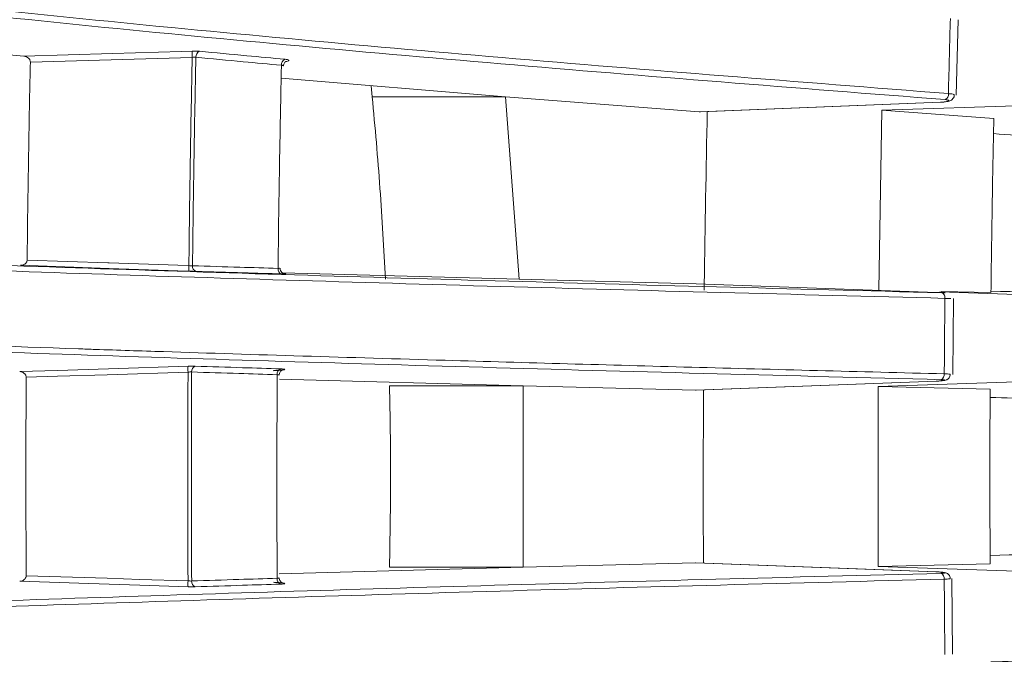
# Model space of a CAD drawing. Header units: millimetres. Extents: x 0 to 1118, y 0 to 864.
# Tile 144 of 256: x 305.43 to 313.99, y 418.86 to 424.38. Entities that reach past the tile are written whole.
import ezdxf

# ---------------------------------------------------------------- set-up
doc = ezdxf.new("R2010")
doc.units = ezdxf.units.MM
doc.styles.add('SLDTEXTSTYLE0', font='TXT', dxfattribs={"width": 0.605})
doc.dimstyles.new('SLDDIMSTYLE2', dxfattribs={"dimtxt": 3.175, "dimasz": 3.302, "dimexe": 0, "dimexo": 0.0625, "dimgap": 0.79375, "dimtad": 0, "dimtih": 1, "dimtoh": 1, "dimdec": 1, "dimlfac": 4, "dimrnd": 1e-09, "dimzin": 12, "dimdsep": 46, "dimtxsty": 'SLDTEXTSTYLE0', "dimsah": 1, "dimcen": 0.09, "dimadec": 0, "dimazin": 3, "dimtfac": 1, "dimtmove": 0, "dimatfit": 0, "dimfxl": 1, "dimfrac": 2, "dimtolj": 1, "dimtzin": 12, "dimarcsym": 0})

# ---------------------------------------------------------------- blocks, each defined once
blk = doc.blocks.new('_D_15')
at = {"color": 7, "linetype": 'Continuous', "lineweight": 0}
for p, q in [((290.7249, 392.4333), (290.7249, 468.2708)), ((294.9963, 403.2583), (294.9963, 468.2708)), ((290.7249, 466.6708), (284.3749, 466.6708)), ((294.9963, 466.6708), (307.2834, 466.6708))]:
    blk.add_line(p, q, dxfattribs=at)
for points in [[(290.7249, 466.6708), (287.4229, 467.1788), (287.4229, 466.1628)], [(294.9963, 466.6708), (298.2983, 466.1628), (298.2983, 467.1788)]]:
    blk.add_solid(points, dxfattribs=at)
at = {"color": 7, "linetype": 'Continuous', "lineweight": 0, "insert": (307.2834, 468.3272), "char_height": 3.175, "attachment_point": 1, "style": 'SLDTEXTSTYLE0'}
blk.add_mtext('17.1', dxfattribs=at)

msp = doc.modelspace()

# ---------------------------------------------------------------- linework, layer by layer
at = {"color": 7, "linetype": 'Continuous', "lineweight": 15}
for p, q in [((313.57, 423.7224), (313.5867, 424.3776)), ((307.7049, 423.8688), (309.6531, 423.7073)), ((308.486, 423.804), (308.4959, 423.7076)), ((309.6531, 423.7073), (311.3372, 423.577)), ((309.7723, 422.1216), (309.6531, 423.7073)), ((311.3474, 423.5768), (313.4332, 423.6606)), ((313.4329, 423.6611), (313.4332, 423.6606)), ((311.3474, 423.5778), (311.3372, 423.577)), ((312.925, 423.5922), (312.8978, 422.0301)), ((314.234, 423.6343), (312.925, 423.5922)), ((312.925, 423.5922), (313.8974, 423.5179)), ((309.7723, 422.1216), (307.7153, 422.1783)), ((311.3118, 422.082), (309.7723, 422.1216)), ((313.4027, 422.0079), (311.3118, 422.082)), ((313.8719, 422.0061), (313.4407, 422.0167)), ((313.4271, 422.0117), (314.2066, 421.9847)), ((313.5213, 421.9539), (313.5215, 421.954)), ((313.5412, 421.2948), (313.5474, 421.9536)), ((307.689, 421.2546), (309.8072, 421.1962)), ((309.8072, 421.1962), (311.3039, 421.1577)), ((309.8072, 419.6205), (309.8072, 421.1962)), ((311.3094, 421.1584), (311.3039, 421.1577)), ((311.3094, 421.1577), (313.3971, 421.2368)), ((314.2004, 421.2351), (312.8906, 421.1912)), ((312.8906, 421.1912), (312.8906, 419.6254)), ((312.8906, 421.1912), (313.8648, 421.166)), ((313.3969, 421.2369), (313.3971, 421.2368)), ((309.8072, 419.6205), (307.6877, 419.562)), ((311.3039, 419.659), (309.8072, 419.6205)), ((313.8648, 419.6506), (312.8906, 419.6254)), ((312.8906, 419.6254), (314.2005, 419.5815)), ((313.397, 419.5799), (313.3968, 419.5797)), ((313.5156, 419.5219), (313.5158, 419.5215)), ((313.5369, 418.8631), (313.5314, 419.5221))]:
    msp.add_line(p, q, dxfattribs=at)
at = {"color": 9, "linetype": 'Continuous', "lineweight": 0}
for p, q in [((308.4959, 423.7076), (309.6531, 423.7073)), ((311.3372, 423.577), (313.4329, 423.6611)), ((308.6462, 421.1962), (309.8072, 421.1962)), ((311.3039, 421.1577), (313.3969, 421.2369)), ((308.6462, 419.6204), (309.8072, 419.6205)), ((313.3968, 419.5797), (311.3039, 419.659))]:
    msp.add_line(p, q, dxfattribs=at)
at = {"color": 9, "linetype": 'Continuous', "lineweight": 0, "flags": 128}
for points in [[(305.4703, 424.0612), (306.2407, 424.0841), (306.8378, 424.1019), (306.9324, 424.1047)], [(306.9324, 424.0507), (306.229, 424.0298), (305.5257, 424.0089)], [(305.4975, 422.2892), (306.2003, 422.2648), (306.2104, 422.2644), (306.8066, 422.2437), (306.9031, 422.2404)], [(306.9031, 422.1927), (306.8066, 422.1961), (306.2104, 422.2168), (305.4406, 422.2436)], [(313.4719, 421.9562), (313.4714, 421.9656), (313.4698, 421.9745), (313.4673, 421.9828), (313.4639, 421.9901), (313.4597, 421.9961), (313.4549, 422.0006), (313.4497, 422.0035), (313.4442, 422.0047)], [(305.4331, 421.3194), (305.7622, 421.33), (306.2033, 421.3443), (306.8957, 421.3667)], [(306.8957, 421.3157), (306.1925, 421.293), (305.7622, 421.2791), (305.4892, 421.2703)], [(305.4892, 419.5464), (306.1925, 419.5237), (306.4756, 419.5145), (306.8957, 419.5009)], [(306.8957, 419.45), (306.4756, 419.4635), (306.0345, 419.4778), (305.4331, 419.4973)]]:
    msp.add_lwpolyline(points, dxfattribs=at)
at = {"color": 7, "linetype": 'Continuous', "lineweight": 15, "flags": 128}
msp.add_lwpolyline([(313.397, 419.5799), (312.7119, 419.6058), (311.3092, 419.6589)], dxfattribs=at)
at = {"color": 9, "linetype": 'Continuous', "lineweight": 0}
for centre, radius, start, end in [((307.4294, 424.0777), 0.4978, 176.88805, 183.11195), ((307.0151, 424.0558), 0.0513, 112.34062, 185.26482), ((307.7586, 423.9868), 0.0515, 113.18418, 185.4334), ((313.45, 423.7299), 0.0529, 297.9705, 6.34681), ((307.2579, 422.2166), 0.3556, 176.15749, 183.84251), ((306.9778, 422.2327), 0.0435, 171.31453, 254.79425), ((307.7209, 422.2103), 0.0435, 171.06681, 254.04174), ((307.3246, 421.3412), 0.4297, 176.59927, 183.40073), ((306.9743, 421.3222), 0.0474, 108.96108, 186.94752), ((307.7173, 421.2988), 0.0474, 109.77701, 187.14412), ((313.4187, 421.2934), 0.0481, 294.38003, 8.22581), ((313.4187, 419.5232), 0.0481, 351.77415, 65.62001), ((307.3246, 419.4755), 0.4297, 176.59927, 183.40073), ((306.9743, 419.4944), 0.0474, 173.0523, 251.03921), ((307.7173, 419.5178), 0.0474, 172.85585, 250.22314)]:
    msp.add_arc(centre, radius, start, end, dxfattribs=at)
at = {"color": 7, "linetype": 'Continuous', "lineweight": 15}
for points, knots in [([(298.7344, 425.4938), (298.9016, 425.4429), (299.2373, 425.3407), (300.0336, 425.1664), (301.1305, 424.974), (302.5908, 424.7672), (304.2127, 424.5709), (305.9513, 424.3859), (307.7602, 424.2118), (310.241, 423.9913), (312.1966, 423.8381), (313.5025, 423.7358)], [0, 0, 0, 0, 0.067864, 0.13629, 0.243193, 0.350173, 0.460234, 0.570328, 0.677466, 0.784615, 1, 1, 1, 1]), ([(313.4748, 423.6832), (312.174, 423.7851), (310.22, 423.9382), (307.7369, 424.1588), (305.936, 424.3319), (304.2211, 424.5141), (302.6058, 424.7085), (301.1235, 424.9167), (300.0025, 425.1127), (299.2088, 425.2857), (298.883, 425.3846), (298.7252, 425.4324)], [0, 0, 0, 0, 0.215249, 0.323338, 0.431415, 0.539247, 0.647051, 0.757368, 0.867601, 0.935907, 1, 1, 1, 1]), ([(302.8957, 424.315), (303.0823, 424.2947), (303.8994, 424.2056), (304.786, 424.1241), (305.4703, 424.0612)], [0, 0, 0, 0, 0.228322, 1, 1, 1, 1]), ([(306.9956, 424.1033), (307.1324, 424.0904), (307.3787, 424.0672), (307.6276, 424.0443), (307.7383, 424.0342)], [0, 0, 0, 0, 0.555383, 1, 1, 1, 1]), ([(305.5257, 424.0089), (305.5254, 424.0129), (305.5249, 424.021), (305.5193, 424.0335), (305.5086, 424.0465), (305.4915, 424.0574), (305.4775, 424.0599), (305.4703, 424.0612)], [0, 0, 0, 0, 0.124735, 0.248832, 0.427814, 0.701331, 1, 1, 1, 1]), ([(305.4975, 422.2892), (305.4993, 422.4332), (305.5029, 422.7369), (305.51, 423.2), (305.5177, 423.6293), (305.5233, 423.8987), (305.5257, 424.0089)], [0, 0, 0, 0, 0.250866, 0.529218, 0.80757, 1, 1, 1, 1]), ([(307.6779, 422.2171), (307.6796, 422.3557), (307.6831, 422.6497), (307.6912, 423.1763), (307.6996, 423.626), (307.706, 423.9202), (307.7073, 423.982)], [0, 0, 0, 0, 0.235294, 0.499014, 0.894822, 1, 1, 1, 1]), ([(307.7073, 423.982), (307.7111, 423.9815), (307.7188, 423.9806), (307.7242, 423.9783), (307.7239, 423.9765), (307.7238, 423.9759)], [0, 0, 0, 0, 0.390702, 0.781773, 1, 1, 1, 1]), ([(307.7253, 423.9759), (307.7252, 423.9783), (307.7246, 423.9862), (307.7297, 423.9979), (307.7374, 424.0081), (307.7445, 424.0135), (307.7479, 424.0154), (307.7492, 424.0158), (307.7488, 424.0157), (307.7488, 424.0157)], [0, 0, 0, 0, 0.110273, 0.367977, 0.577011, 0.746703, 0.87233, 0.996683, 1, 1, 1, 1]), ([(308.4959, 423.7076), (308.5082, 423.5751), (308.5328, 423.3101), (308.5747, 422.7816), (308.5972, 422.3853), (308.6122, 422.1218)], [0, 0, 0, 0, 0.251057, 0.502113, 1, 1, 1, 1]), ([(313.4331, 423.6607), (313.4343, 423.6607), (313.447, 423.6609), (313.4717, 423.6633), (313.4989, 423.6676), (313.5182, 423.6733), (313.5358, 423.6835), (313.548, 423.699), (313.5538, 423.7131), (313.5531, 423.7213), (313.5529, 423.7233)], [0, 0, 0, 0, 0.021205, 0.223048, 0.436292, 0.605583, 0.738713, 0.852247, 0.965422, 1, 1, 1, 1]), ([(313.5526, 423.7233), (313.5532, 423.7229), (313.554, 423.7225), (313.5532, 423.7221), (313.553, 423.722)], [0, 0, 0, 0, 0.836573, 1, 1, 1, 1]), ([(311.4073, 423.5792), (311.3974, 423.0799), (311.3872, 422.5629), (311.3812, 422.0449), (311.381, 422.0272)], [0, 0, 0, 0, 0.965893, 1, 1, 1, 1]), ([(313.8974, 423.5179), (313.8947, 423.3916), (313.8893, 423.1391), (313.8801, 422.6353), (313.8752, 422.2574), (313.8719, 422.0061)], [0, 0, 0, 0, 0.250938, 0.501876, 1, 1, 1, 1]), ([(313.8947, 423.3878), (314.157, 423.3687), (315.3932, 423.2788), (316.6348, 423.1898), (317.6129, 423.1196)], [0, 0, 0, 0, 0.212164, 1, 1, 1, 1]), ([(298.7379, 422.5842), (298.8979, 422.5684), (299.2189, 422.5366), (299.9856, 422.4808), (301.0628, 422.4176), (302.5225, 422.3486), (304.1454, 422.2831), (305.8857, 422.2213), (307.6961, 422.1633), (310.1787, 422.0898), (312.1366, 422.0388), (313.4442, 422.0047)], [0, 0, 0, 0, 0.063924, 0.128301, 0.236229, 0.344234, 0.455387, 0.566573, 0.674642, 0.782723, 1, 1, 1, 1]), ([(313.4719, 421.9562), (312.1715, 421.9901), (310.2179, 422.041), (307.7364, 422.1143), (305.9377, 422.1719), (304.226, 422.2326), (302.6148, 422.2973), (301.1376, 422.3666), (300.0392, 422.4308), (299.2647, 422.4872), (298.9444, 422.5189), (298.7837, 422.5347)], [0, 0, 0, 0, 0.216388, 0.325057, 0.433715, 0.542023, 0.650301, 0.761133, 0.87188, 0.935732, 1, 1, 1, 1]), ([(305.4406, 422.2436), (305.4506, 422.2444), (305.4659, 422.2456), (305.4833, 422.2571), (305.4923, 422.2682), (305.4968, 422.2792), (305.4973, 422.2862), (305.4975, 422.2892)], [0, 0, 0, 0, 0.407727, 0.620031, 0.785531, 0.908635, 1, 1, 1, 1]), ([(306.9031, 422.1927), (306.9035, 422.1927), (306.915, 422.1923), (306.9384, 422.1915), (306.957, 422.1909), (306.9664, 422.1907)], [0, 0, 0, 0, 0.01584, 0.500113, 1, 1, 1, 1]), ([(307.7089, 422.1685), (307.598, 422.1718), (307.3491, 422.1791), (307.1029, 422.1865), (306.9664, 422.1907)], [0, 0, 0, 0, 0.445528, 1, 1, 1, 1]), ([(307.6779, 422.2171), (307.6821, 422.2171), (307.69, 422.2172), (307.6952, 422.2177), (307.6947, 422.2182), (307.6945, 422.2184)], [0, 0, 0, 0, 0.42767, 0.822685, 1, 1, 1, 1]), ([(307.7401, 422.1681), (307.7401, 422.1681), (307.74, 422.1681), (307.7386, 422.1682), (307.7362, 422.1686), (307.73, 422.1699), (307.7203, 422.1738), (307.7082, 422.1828), (307.699, 422.1967), (307.6945, 422.21), (307.6956, 422.2171), (307.6957, 422.2182)], [0, 0, 0, 0, 0.066257, 0.104155, 0.137386, 0.191441, 0.347836, 0.51322, 0.737802, 0.956101, 1, 1, 1, 1]), ([(307.7323, 422.1679), (307.7321, 422.1679), (307.7284, 422.168), (307.7188, 422.1682), (307.7097, 422.1685), (307.7089, 422.1685)], [0, 0, 0, 0, 0.048954, 0.923636, 1, 1, 1, 1]), ([(317.6097, 421.9293), (317.5758, 421.9301), (316.7751, 421.9495), (315.5239, 421.9791), (314.3141, 422.0082), (313.8721, 422.0189)], [0, 0, 0, 0, 0.027299, 0.644559, 1, 1, 1, 1]), ([(313.4252, 422.0071), (313.4241, 422.0071), (313.42, 422.0073), (313.415, 422.0075), (313.4114, 422.0076)], [0, 0, 0, 0, 0.268858, 1, 1, 1, 1]), ([(298.7589, 421.8839), (298.9211, 421.8676), (299.2455, 421.835), (300.0239, 421.778), (301.1134, 421.7136), (302.5786, 421.644), (304.198, 421.5787), (305.4016, 421.5359), (306.2376, 421.5077), (307.2739, 421.4735), (308.9862, 421.4212), (311.261, 421.3574), (312.7312, 421.3193), (313.4663, 421.3003)], [0, 0, 0, 0, 0.065479, 0.130977, 0.239774, 0.349008, 0.458529, 0.567719, 0.576732, 0.612781, 0.757033, 0.878511, 1, 1, 1, 1]), ([(313.4386, 421.2496), (312.1372, 421.2837), (310.1822, 421.3348), (307.6992, 421.4085), (305.8988, 421.4665), (304.1852, 421.5274), (302.5716, 421.5925), (301.0938, 421.6622), (299.9885, 421.7268), (299.2191, 421.7839), (298.8776, 421.8157), (298.729, 421.8319), (298.7287, 421.8319)], [0, 0, 0, 0, 0.216024, 0.324514, 0.432991, 0.541214, 0.649407, 0.760157, 0.870822, 0.935142, 0.999887, 1, 1, 1, 1]), ([(306.9589, 421.367), (307.0955, 421.3626), (307.3416, 421.3547), (307.5905, 421.3469), (307.7013, 421.3434)], [0, 0, 0, 0, 0.554799, 1, 1, 1, 1]), ([(307.6882, 421.2893), (307.688, 421.2912), (307.6872, 421.2986), (307.6917, 421.3104), (307.6994, 421.322), (307.7077, 421.3291), (307.7145, 421.3329), (307.7181, 421.3343), (307.7196, 421.3348), (307.7194, 421.3347), (307.7194, 421.3347)], [0, 0, 0, 0, 0.075479, 0.307927, 0.495112, 0.651942, 0.776441, 0.867984, 0.953209, 1, 1, 1, 1]), ([(305.4892, 421.2703), (305.4889, 421.2743), (305.4882, 421.2825), (305.4824, 421.2948), (305.4713, 421.3073), (305.4539, 421.3169), (305.4401, 421.3185), (305.4331, 421.3194)], [0, 0, 0, 0, 0.12548, 0.250318, 0.432882, 0.712583, 1, 1, 1, 1]), ([(305.4892, 419.5464), (305.4882, 419.8246), (305.486, 420.3969), (305.4879, 420.9716), (305.4892, 421.2679), (305.4892, 421.2703)], [0, 0, 0, 0, 0.484239, 0.995964, 1, 1, 1, 1]), ([(307.6703, 419.5237), (307.6702, 419.5292), (307.6686, 419.8241), (307.6669, 420.4139), (307.6691, 420.9981), (307.6703, 421.2929)], [0, 0, 0, 0, 0.009339, 0.500162, 1, 1, 1, 1]), ([(307.6703, 421.2929), (307.6741, 421.2927), (307.6818, 421.2922), (307.6872, 421.2908), (307.6869, 421.2896), (307.6868, 421.2892)], [0, 0, 0, 0, 0.3921367, 0.7848672, 1, 1, 1, 1]), ([(313.397, 421.2368), (313.3982, 421.2368), (313.4098, 421.2371), (313.4321, 421.2386), (313.4607, 421.2417), (313.4757, 421.2437), (313.4925, 421.2511), (313.5035, 421.2594), (313.5128, 421.2723), (313.5179, 421.2853), (313.5171, 421.2932), (313.5169, 421.2952)], [0, 0, 0, 0, 0.019998, 0.202083, 0.389461, 0.618241, 0.688357, 0.76763, 0.862092, 0.966747, 1, 1, 1, 1]), ([(313.5165, 421.2951), (313.5171, 421.295), (313.518, 421.2948), (313.5171, 421.2946), (313.5169, 421.2945)], [0, 0, 0, 0, 0.840699, 1, 1, 1, 1]), ([(308.6462, 421.1962), (308.6488, 421.0643), (308.654, 420.8003), (308.6572, 420.275), (308.6506, 419.8817), (308.6462, 419.6204)], [0, 0, 0, 0, 0.251253, 0.502505, 1, 1, 1, 1]), ([(311.3741, 421.1601), (311.3726, 420.6603), (311.3711, 420.159), (311.3738, 419.6579), (311.3738, 419.6565)], [0, 0, 0, 0, 0.9971835, 1, 1, 1, 1]), ([(313.8648, 421.166), (313.8642, 421.0393), (313.8631, 420.786), (313.8624, 420.2808), (313.8638, 419.9024), (313.8648, 419.6506)], [0, 0, 0, 0, 0.250805, 0.50161, 1, 1, 1, 1]), ([(313.8645, 421.0946), (314.1301, 421.0881), (314.9067, 421.0693), (316.1591, 421.0397), (317.1402, 421.0161), (317.6085, 421.0049)], [0, 0, 0, 0, 0.213615, 0.62458, 1, 1, 1, 1]), ([(317.6085, 419.8117), (317.5745, 419.8109), (316.7728, 419.7916), (315.5194, 419.762), (314.3078, 419.7328), (313.8646, 419.7221)], [0, 0, 0, 0, 0.027269, 0.64416, 1, 1, 1, 1]), ([(298.7842, 418.9901), (298.9311, 419.0046), (299.238, 419.0347), (299.9855, 419.0893), (301.0585, 419.1525), (302.5178, 419.2218), (304.1403, 419.2876), (305.8802, 419.3496), (307.6904, 419.4078), (310.1728, 419.4816), (312.1309, 419.5328), (313.4385, 419.567)], [0, 0, 0, 0, 0.058742, 0.122755, 0.231367, 0.340058, 0.451921, 0.563817, 0.672573, 0.78134, 1, 1, 1, 1]), ([(305.4331, 419.4973), (305.4431, 419.4987), (305.4582, 419.5009), (305.4754, 419.5133), (305.4842, 419.5248), (305.4886, 419.5362), (305.489, 419.5433), (305.4892, 419.5464)], [0, 0, 0, 0, 0.407303, 0.617264, 0.782011, 0.904908, 1, 1, 1, 1]), ([(313.5174, 419.5212), (313.5174, 419.5214), (313.5185, 419.5277), (313.5148, 419.5392), (313.5075, 419.5525), (313.4983, 419.5615), (313.489, 419.5671), (313.4806, 419.5705), (313.4702, 419.5733), (313.4549, 419.5758), (313.4288, 419.5783), (313.4054, 419.5797), (313.3936, 419.58), (313.3917, 419.58)], [0, 0, 0, 0, 0.0035909, 0.1074759, 0.1905794, 0.262189, 0.3261297, 0.385183, 0.4519521, 0.609117, 0.7999954, 0.9686352, 1, 1, 1, 1]), ([(313.4662, 419.5163), (312.1657, 419.4823), (310.2121, 419.4312), (307.7308, 419.3575), (305.9323, 419.2996), (304.2209, 419.2386), (302.6101, 419.1736), (301.1335, 419.104), (300.0386, 419.0396), (299.2691, 418.9833), (298.9514, 418.952), (298.7921, 418.9363)], [0, 0, 0, 0, 0.216714, 0.325549, 0.434372, 0.542843, 0.651285, 0.762288, 0.873206, 0.936402, 1, 1, 1, 1]), ([(307.7013, 419.4732), (307.5906, 419.4697), (307.3417, 419.462), (307.0956, 419.454), (306.9589, 419.4497)], [0, 0, 0, 0, 0.44494, 1, 1, 1, 1]), ([(307.6703, 419.5237), (307.6744, 419.524), (307.6823, 419.5245), (307.6875, 419.5259), (307.687, 419.527), (307.6868, 419.5274)], [0, 0, 0, 0, 0.4259989, 0.8210879, 1, 1, 1, 1]), ([(307.7193, 419.4819), (307.7193, 419.4819), (307.7194, 419.4819), (307.7169, 419.4827), (307.7111, 419.4854), (307.7017, 419.492), (307.6926, 419.5041), (307.6874, 419.517), (307.6881, 419.5251), (307.6883, 419.5273)], [0, 0, 0, 0, 0.075414, 0.17136, 0.275768, 0.450821, 0.668166, 0.908859, 1, 1, 1, 1]), ([(313.8721, 418.7977), (314.1366, 418.8041), (314.9117, 418.8229), (316.1621, 418.8526), (317.1419, 418.8761), (317.6097, 418.8873)], [0, 0, 0, 0, 0.213083, 0.624304, 1, 1, 1, 1])]:
    msp.add_open_spline(points, degree=3, knots=knots, dxfattribs=at)
at = {"color": 9, "linetype": 'Continuous', "lineweight": 0}
for points, knots in [([(313.5025, 423.7358), (313.5052, 423.8474), (313.5104, 424.0652), (313.5164, 424.2826), (313.5193, 424.3885)], [0, 0, 0, 0, 0.512664, 1, 1, 1, 1]), ([(306.9956, 424.1033), (306.9953, 424.1033), (306.9867, 424.1041), (306.9666, 424.1053), (306.9439, 424.1049), (306.9324, 424.1047)], [0, 0, 0, 0, 0.015477, 0.500385, 1, 1, 1, 1]), ([(306.9031, 422.2404), (306.9038, 422.3008), (306.9071, 422.6016), (306.9137, 423.0623), (306.9231, 423.6053), (306.9294, 423.9078), (306.9324, 424.0507)], [0, 0, 0, 0, 0.099914, 0.49779, 0.762876, 1, 1, 1, 1]), ([(306.9324, 424.0507), (306.9382, 424.0511), (306.9498, 424.0518), (306.9593, 424.0513), (306.964, 424.0511)], [0, 0, 0, 0, 0.500272, 1, 1, 1, 1]), ([(306.964, 424.0511), (306.961, 423.9075), (306.9547, 423.6044), (306.9453, 423.0609), (306.9388, 422.6004), (306.9354, 422.2997), (306.9347, 422.2392)], [0, 0, 0, 0, 0.2380401, 0.5027679, 0.9001059, 1, 1, 1, 1]), ([(307.7073, 423.982), (307.5965, 423.9921), (307.3474, 424.015), (307.1009, 424.0382), (306.964, 424.0511)], [0, 0, 0, 0, 0.444611, 1, 1, 1, 1]), ([(307.7383, 424.0342), (307.7461, 424.0332), (307.7615, 424.0314), (307.7729, 424.027), (307.7732, 424.0221), (307.765, 424.0177), (307.7534, 424.0153), (307.7491, 424.0144)], [0, 0, 0, 0, 0.218198, 0.436383, 0.654807, 0.873794, 1, 1, 1, 1]), ([(313.5025, 423.7358), (313.5129, 423.7347), (313.5338, 423.7325), (313.5512, 423.728), (313.5522, 423.7247), (313.5526, 423.7233)], [0, 0, 0, 0, 0.357001, 0.713911, 1, 1, 1, 1]), ([(313.4329, 423.6611), (313.4358, 423.6613), (313.4471, 423.6618), (313.4662, 423.6635), (313.4866, 423.6665), (313.5006, 423.6703), (313.5067, 423.6743), (313.5041, 423.6781), (313.4937, 423.6813), (313.4811, 423.6826), (313.4748, 423.6832)], [0, 0, 0, 0, 0.046835, 0.183729, 0.320564, 0.457078, 0.593141, 0.728839, 0.86442, 1, 1, 1, 1]), ([(306.9031, 422.2404), (306.909, 422.2401), (306.9206, 422.2395), (306.93, 422.2393), (306.9347, 422.2392)], [0, 0, 0, 0, 0.500054, 1, 1, 1, 1]), ([(306.9347, 422.2392), (307.0714, 422.2351), (307.3178, 422.2277), (307.5669, 422.2204), (307.6779, 422.2171)], [0, 0, 0, 0, 0.554482, 1, 1, 1, 1]), ([(307.7375, 422.1682), (307.739, 422.1682), (307.7449, 422.1679), (307.7444, 422.1677), (307.7362, 422.1678), (307.7323, 422.1679)], [0, 0, 0, 0, 0.159811, 0.592109, 1, 1, 1, 1]), ([(313.4442, 422.0047), (313.4464, 422.0047), (313.4553, 422.0044), (313.4674, 422.0042), (313.4756, 422.0043), (313.4752, 422.0046), (313.4662, 422.0052), (313.4499, 422.0061), (313.4279, 422.007), (313.4111, 422.0076), (313.4027, 422.0079)], [0, 0, 0, 0, 0.045659, 0.181906, 0.318381, 0.454957, 0.591467, 0.727778, 0.863883, 1, 1, 1, 1]), ([(313.4663, 421.3003), (313.4671, 421.4106), (313.4686, 421.6293), (313.4708, 421.8479), (313.4719, 421.9562)], [0, 0, 0, 0, 0.504388, 1, 1, 1, 1]), ([(313.5215, 421.954), (313.5219, 421.954), (313.5232, 421.9542), (313.5101, 421.9548), (313.4904, 421.9556), (313.4756, 421.9561), (313.4719, 421.9562)], [0, 0, 0, 0, 0.161744, 0.520954, 0.879715, 1, 1, 1, 1]), ([(306.9589, 421.367), (306.9587, 421.367), (306.9501, 421.3672), (306.9299, 421.3675), (306.9072, 421.3669), (306.8957, 421.3667)], [0, 0, 0, 0, 0.015703, 0.500235, 1, 1, 1, 1]), ([(307.7013, 421.3434), (307.709, 421.3431), (307.7246, 421.3424), (307.7359, 421.3403), (307.7365, 421.3377), (307.7256, 421.3348), (307.7046, 421.332), (307.6758, 421.3296), (307.6525, 421.3283), (307.6402, 421.3279), (307.6392, 421.3278)], [0, 0, 0, 0, 0.140601, 0.281198, 0.421956, 0.563034, 0.704367, 0.845805, 0.987103, 1, 1, 1, 1]), ([(306.8957, 419.5009), (306.8956, 419.5087), (306.8941, 419.8112), (306.8923, 420.4162), (306.8946, 421.0133), (306.8957, 421.3157)], [0, 0, 0, 0, 0.012801, 0.500164, 1, 1, 1, 1]), ([(306.8957, 421.3157), (306.9015, 421.316), (306.9132, 421.3167), (306.9226, 421.3165), (306.9273, 421.3164)], [0, 0, 0, 0, 0.500202, 1, 1, 1, 1]), ([(306.9273, 421.3164), (306.9273, 421.3085), (306.9257, 421.0059), (306.924, 420.4004), (306.9262, 419.803), (306.9273, 419.5002)], [0, 0, 0, 0, 0.01316, 0.499837, 1, 1, 1, 1]), ([(307.6703, 421.2929), (307.5594, 421.2964), (307.3104, 421.3042), (307.064, 421.3121), (306.9273, 421.3164)], [0, 0, 0, 0, 0.445192, 1, 1, 1, 1]), ([(313.3969, 421.2369), (313.3998, 421.237), (313.4111, 421.2375), (313.4302, 421.2387), (313.4505, 421.2407), (313.4645, 421.243), (313.4706, 421.2453), (313.468, 421.2473), (313.4575, 421.2489), (313.4449, 421.2494), (313.4386, 421.2496)], [0, 0, 0, 0, 0.04655, 0.183175, 0.319839, 0.456377, 0.592593, 0.728501, 0.864253, 1, 1, 1, 1]), ([(313.4663, 421.3003), (313.4767, 421.2999), (313.4976, 421.2992), (313.5151, 421.2973), (313.516, 421.2958), (313.5165, 421.2951)], [0, 0, 0, 0, 0.3578092, 0.715495, 1, 1, 1, 1]), ([(313.4385, 419.567), (313.4407, 419.5671), (313.4495, 419.5673), (313.4617, 419.5682), (313.4698, 419.57), (313.4694, 419.5721), (313.4605, 419.5744), (313.4441, 419.5766), (313.4221, 419.5785), (313.4053, 419.5793), (313.3968, 419.5797)], [0, 0, 0, 0, 0.045209, 0.181228, 0.31759, 0.454195, 0.590879, 0.7274, 0.863688, 1, 1, 1, 1]), ([(306.8957, 419.5009), (306.9016, 419.5006), (306.9132, 419.4999), (306.9227, 419.5001), (306.9273, 419.5002)], [0, 0, 0, 0, 0.50571, 1, 1, 1, 1]), ([(306.8957, 419.45), (306.8962, 419.4499), (306.9078, 419.4496), (306.9312, 419.4491), (306.9496, 419.4495), (306.9589, 419.4497)], [0, 0, 0, 0, 0.020254, 0.505622, 1, 1, 1, 1]), ([(306.9273, 419.5002), (307.0641, 419.5046), (307.3104, 419.5125), (307.5595, 419.5203), (307.6703, 419.5237)], [0, 0, 0, 0, 0.555069, 1, 1, 1, 1]), ([(307.6392, 419.4888), (307.6504, 419.4883), (307.6728, 419.4873), (307.7022, 419.4849), (307.7241, 419.4821), (307.7359, 419.4792), (307.7365, 419.4766), (307.7257, 419.4745), (307.7111, 419.4735), (307.702, 419.4732), (307.7013, 419.4732)], [0, 0, 0, 0, 0.1410866, 0.2821691, 0.4234676, 0.5649094, 0.7062789, 0.8473885, 0.9881914, 1, 1, 1, 1]), ([(313.5158, 419.5215), (313.5161, 419.5211), (313.5174, 419.5198), (313.5043, 419.5181), (313.4846, 419.5169), (313.4699, 419.5165), (313.4662, 419.5163)], [0, 0, 0, 0, 0.1627821, 0.5221285, 0.8807802, 1, 1, 1, 1]), ([(313.4717, 418.8604), (313.4706, 418.9689), (313.4684, 419.1874), (313.467, 419.4061), (313.4662, 419.5163)], [0, 0, 0, 0, 0.496118, 1, 1, 1, 1])]:
    msp.add_open_spline(points, degree=3, knots=knots, dxfattribs=at)

# ---------------------------------------------------------------- dimensions: what is measured, and where the dimension line sits
at = {"color": 7, "linetype": 'Continuous', "lineweight": 0}
dim = msp.add_linear_dim(base=(290.7249, 466.6708), p1=(294.9963, 401.6583), p2=(290.7249, 390.8333), dimstyle='SLDDIMSTYLE2', dxfattribs=at)
dim.commit()
dim.dimension.update_dxf_attribs({"geometry": '_D_15', "text_midpoint": (311.5278, 466.6708), "dimtype": 160})

doc.saveas('drawing.dxf')
